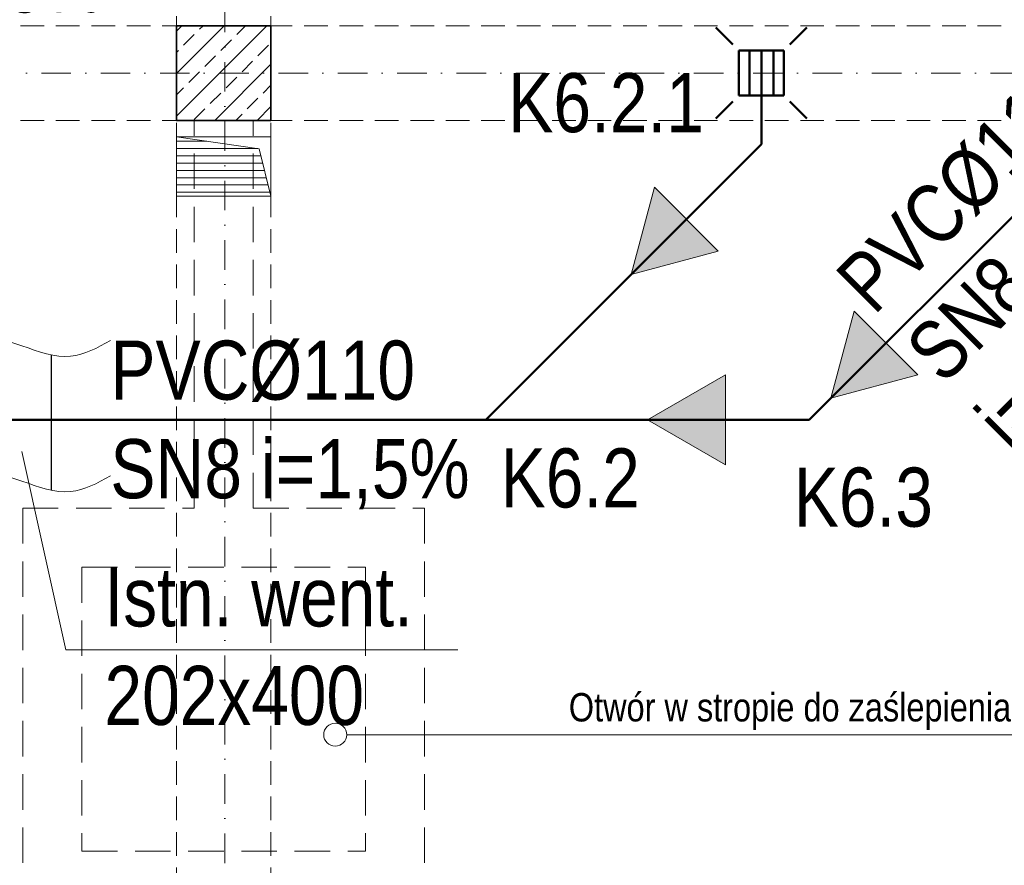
# Model space of a CAD drawing. Header units: millimetres. Extents: x -96593 to 66336, y -23969 to 7139.
# Tile 129 of 256: x -90058 to -89641, y -348 to 9. Entities that reach past the tile are written whole.
import ezdxf

# ---------------------------------------------------------------- set-up
doc = ezdxf.new("R2010")
doc.units = ezdxf.units.MM
for name, pattern in [('DASHDOT', [1, 0.5, -0.25, 0, -0.25]), ('DASHED', [0.75, 0.5, -0.25]), ('DIVIDEX2', [2.5, 1, -0.5, 0, -0.5, 0, -0.5])]:
    doc.linetypes.add(name, pattern=pattern)
for name, color, linetype, lineweight in [('BA_KS_ist.', 34, 'Continuous', 50), ('MM_KS_OPISY', 7, 'Continuous', 9), ('mm_punktwstawienia', 1, 'Continuous', 50), ('mm_sprężone', 7, 'Continuous', 50), ('mm_went_opis', 7, 'Continuous', 15), ('mm_wentylacja_bloki', 7, 'Continuous', 18), ('mm_ZWU', 5, 'Continuous', 30), ('PG_KONSTRUKCJA', 5, 'Continuous', 35), ('PG_OSIE', 1, 'DASHDOT', 18), ('PG_PODCIĄGI', 1, 'DASHED', 18), ('PG_SZRAF', 1, 'Continuous', 18), ('PG_WENTYLACJA', 1, 'Continuous', 18)]:
    doc.layers.add(name, color=color, linetype=linetype, lineweight=lineweight)
doc.styles.get("Standard").update_dxf_attribs({"font": 'arial.ttf'})

# ---------------------------------------------------------------- blocks, each defined once
blk = doc.blocks.new('A$C243F7E6F')
at = {"layer": 'PG_SZRAF'}
h = blk.add_hatch(dxfattribs=at)
h.set_pattern_fill('ANSI33', color=256, scale=2)
h.set_pattern_definition([(45, (-6891.598, -2675.306), (-8.980256, 8.980256), []), (45, (-6882.618, -2675.306), (-8.980256, 8.980256), [6.35, -3.175])])
h.paths.add_polyline_path([(0, 0), (40, 0), (40, -40), (0, -40)])
at = {"layer": 'PG_KONSTRUKCJA'}
blk.add_lwpolyline([(0, 0), (40, 0), (40, -40), (0, -40), (0, 0)], dxfattribs=at)
blk = doc.blocks.new('A$C2E197AD3')
at = {"layer": 'PG_WENTYLACJA'}
h = blk.add_hatch(dxfattribs=at)
h.set_pattern_fill('ANSI31', color=252, scale=0.97, angle=135)
h.set_pattern_definition([(180, (-5151.205, 2384.805), (-2e-16, -3.07975), [])])
h.paths.add_polyline_path([(1415.84, 2275.5), (1380.84, 2280.5), (1380.84, 2255.5), (1420.84, 2255.5)])
at = {"layer": 'mm_went_opis', "color": 252}
blk.add_line((1740.86, 2027.71), (1452.87, 2027.71), dxfattribs=at)
blk.add_circle((1448.01, 2027.71), 4.86, dxfattribs=at)
at = {"layer": 'PG_OSIE', "color": 252, "ltscale": 25}
for points in [[(1401.34, 3165.56), (1401.34, 314.74)], [(696.17, 2307.5), (2976.42, 2307.5)]]:
    blk.add_lwpolyline(points, dxfattribs=at)
at = {"layer": 'PG_PODCIĄGI', "color": 252, "ltscale": 30}
for p, q in [((1388.34, 2123.5), (1388.34, 2287.5)), ((1413.34, 2123.5), (1413.34, 2287.5)), ((1315.84, 2123.5), (1388.34, 2123.5)), ((1315.84, 2123.5), (1315.84, 1953.5)), ((1413.34, 2123.5), (1485.84, 2123.5)), ((1485.84, 2123.5), (1485.84, 1953.5)), ((1340.84, 2098.5), (1460.84, 2098.5)), ((1340.84, 2098.5), (1340.84, 1978.5)), ((1460.84, 2098.5), (1460.84, 1978.5)), ((1340.84, 1978.5), (1460.84, 1978.5))]:
    blk.add_line(p, q, dxfattribs=at)
at = {"layer": 'PG_PODCIĄGI', "color": 252, "ltscale": 20}
for points in [[(1380.84, 2946.5), (1380.84, 472.5)], [(1420.84, 2946.5), (1420.84, 472.5)], [(924.84, 2327.5), (2778.84, 2327.5)], [(924.84, 2287.5), (2778.84, 2287.5)]]:
    blk.add_lwpolyline(points, dxfattribs=at)
at = {"layer": 'PG_WENTYLACJA', "color": 252}
for p, q in [((1380.84, 2280.5), (1415.84, 2275.5)), ((1415.84, 2275.5), (1420.84, 2255.5))]:
    blk.add_line(p, q, dxfattribs=at)
blk.add_lwpolyline([(1380.84, 2280.5), (1420.84, 2280.5), (1420.84, 2255.5), (1380.84, 2255.5)], close=True, dxfattribs=at)
at = {"layer": 'PG_KONSTRUKCJA', "color": 252}
blk.add_blockref('A$C243F7E6F', (1380.84, 2327.5), dxfattribs=at)
at = {"layer": 'mm_went_opis', "color": 252, "insert": (1640.45, 2045.31), "char_height": 12, "width": 240.0682, "attachment_point": 2}
blk.add_mtext('{\\fArial Narrow|b0|i0|c238|p34;Otwór w stropie do zaślepienia }', dxfattribs=at)
blk = doc.blocks.new('ksstrz')
at = {"layer": 'mm_sprężone', "linetype": 'DIVIDEX2', "lineweight": 30}
h = blk.add_hatch(color=256, dxfattribs=at)
h.dxf.hatch_style = 1
h.paths.add_polyline_path([(28045.5, -44864.49), (28060.5, -44838.51), (28030.5, -44838.51)])
at = {"layer": 'mm_wentylacja_bloki'}
for p, q in [((28030.5, -44838.51), (28045.5, -44864.49)), ((28060.5, -44838.51), (28030.5, -44838.51)), ((28045.5, -44864.49), (28060.5, -44838.51))]:
    blk.add_line(p, q, dxfattribs=at)

msp = doc.modelspace()

# ---------------------------------------------------------------- linework, layer by layer
at = {"layer": 'BA_KS_ist.', "color": 34}
for p, q in [((-89762.89, 6.02), (-89755.73, -1.14)), ((-89731.6, -1.14), (-89724.44, 6.02)), ((-89753.19, -3.68), (-89734.14, -3.68)), ((-89753.19, -22.73), (-89753.19, -3.68)), ((-89748.75, -3.68), (-89748.75, -22.73)), ((-89743.67, -3.68), (-89743.67, -22.73)), ((-89738.59, -3.68), (-89738.59, -22.73)), ((-89734.14, -3.68), (-89734.14, -22.73)), ((-89734.14, -22.73), (-89753.19, -22.73)), ((-89762.89, -32.43), (-89755.73, -25.27)), ((-89724.44, -32.43), (-89731.6, -25.27))]:
    msp.add_line(p, q, dxfattribs=at)
at = {"layer": 'BA_KS_ist.', "linetype": 'Continuous', "ltscale": 25}
for p, q in [((-89743.67, -13.2), (-89743.67, -43.2)), ((-89576.68, -13.19), (-89723.45, -159.82)), ((-89743.67, -43.2), (-89860.28, -159.82)), ((-89723.45, -159.82), (-90101.88, -159.82))]:
    msp.add_line(p, q, dxfattribs=at)
at = {"layer": 'MM_KS_OPISY'}
for p, q in [((-90056.65, -173.2), (-90038.06, -257.17)), ((-90038.06, -257.17), (-89872.06, -257.17))]:
    msp.add_line(p, q, dxfattribs=at)
for points in [[(-90092.8, -134.84), (-90076.6, -125.18), (-90035.96, -132.95), (-90019.15, -126.33)], [(-90092.8, -192.06), (-90076.6, -182.41), (-90035.96, -190.18), (-90019.15, -183.56)], [(-90077.8, -340.88), (-90058.49, -373.3), (-90074.03, -454.58), (-90060.8, -488.19)]]:
    msp.add_spline(points, degree=3, dxfattribs=at)
at = {"layer": 'mm_ZWU', "ltscale": 100}
msp.add_line((-90044.13, -189.59), (-90044.13, -132.36), dxfattribs=at)

# ---------------------------------------------------------------- block references
at = {"layer": 'mm_punktwstawienia', "lineweight": 60}
msp.add_blockref('A$C2E197AD3', (-91372.02, -2320.7), dxfattribs=at)
at = {"layer": 'mm_sprężone', "color": 2, "linetype": 'DIVIDEX2', "lineweight": 30, "xscale": 1.27, "yscale": 1.27, "zscale": 1.27}
for p, rotation in [((-74694.9, 65376.72), 315), ((-74610.36, 65324.42), 315), ((-32813.96, 35457.97), 270)]:
    msp.add_blockref('ksstrz', p, dxfattribs=dict(at, rotation=rotation))

# ---------------------------------------------------------------- texts
at = {"layer": 'MM_KS_OPISY', "char_height": 25, "attachment_point": 1}
for s, width, insert in [('\\fArial Narrow|b0|i0|c238|p34;PVC%%C110\\PSN8 i=1,5%', 2.8643, (-90110.16, 120.8)), ('\\fArial Narrow|b0|i0|c238|p34;K6.2.1\\P', 6.3197, (-89850.79, -13.2)), ('\\fArial Narrow|b0|i0|c238|p34;PVC%%C110\\PSN8 i=1,5%', 209.9947, (-90019.15, -126.33)), ('\\fArial Narrow|b0|i0|c238|p34;K6.2', 6.3197, (-89854.02, -171.91)), ('\\fArial Narrow|b0|i0|c238|p34;K6.3', 6.3197, (-89729.98, -180.03)), ('\\fArial Narrow|b0|i0|c238|p34;Istn. went.\\P202x400', 177.6873, (-90021.66, -222.2))]:
    msp.add_mtext_dynamic_manual_height_columns(s, width=width, gutter_width=1, heights=[0], dxfattribs=dict(at, insert=insert))
at = {"layer": 'MM_KS_OPISY', "insert": (-89713.68, -98.32), "char_height": 25, "attachment_point": 1, "rotation": 45}
msp.add_mtext_dynamic_manual_height_columns('\\fArial Narrow|b0|i0|c238|p34;PVC%%C110\\PSN8 i=1,5%', width=2.8643, gutter_width=1, heights=[0], dxfattribs=at)

doc.saveas('drawing.dxf')
